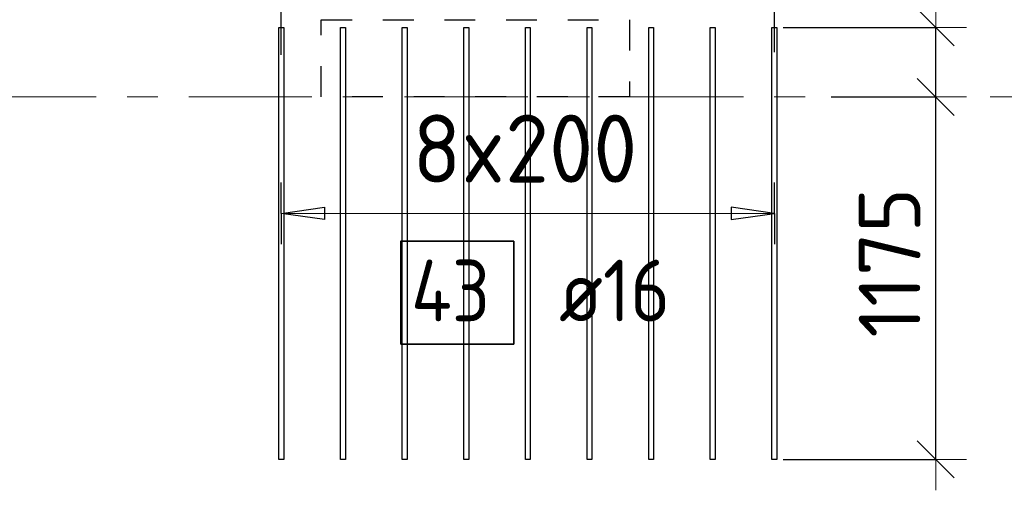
# Model space of a CAD drawing. Header units: metres. Extents: x -38 to 107, y -15 to 21.
# Tile 15 of 133: x 14.32 to 17.52, y 15.13 to 16.65. Entities that reach past the tile are written whole.
import ezdxf

# ---------------------------------------------------------------- set-up
doc = ezdxf.new("R2010")
doc.units = ezdxf.units.M
doc.header["$PDMODE"] = 65
for name, pattern in [('______11', [0.5, 0.4, -0.05, 0, -0.05]), ('______2', [0.0405, 0.03, -0.0105]), ('______5', [1.1, 0.8, -0.1, 0.1, -0.1])]:
    doc.linetypes.add(name, pattern=pattern)
doc.layers.add('XR$2$Осевая линия (1)', color=7, linetype='______5', lineweight=13)
doc.layers.add('XR$4$Размерная линия (1)', color=7, linetype='Continuous', lineweight=13)
doc.layers.add('XR$4$Арм.стержн.Доп. Арм. верхн.зоны У', color=7, linetype='Continuous', lineweight=35, true_color=0x739641)
doc.layers.add('XR$6$Стена_ бетон несущ.', color=7, linetype='Continuous', lineweight=70, true_color=0xb4b496)
doc.styles.add('ISOCPEUR', font='txt')
doc.dimstyles.new('DIMSTYLE_3', dxfattribs={"dimtxt": 0.2, "dimasz": 0.2, "dimexe": 0, "dimexo": 0, "dimgap": 0.1, "dimtad": 2, "dimdec": 0, "dimlfac": 1000, "dimrnd": 5, "dimzin": 12, "dimdsep": 46, "dimtxsty": 'ISOCPEUR', "dimblk1": 'ALL_ML_STRICH', "dimblk2": 'ALL_ML_STRICH', "dimsah": 1, "dimcen": 0, "dimclrd": 7, "dimclre": 256, "dimclrt": 7, "dimadec": 0, "dimazin": 0, "dimtfac": 1, "dimtdec": 0, "dimtix": 1, "dimtmove": 2, "dimatfit": 3, "dimfxl": 0, "dimtzin": 0, "dimlwd": 0, "dimlwe": -3, "dimarcsym": 0})
doc.dimstyles.new('DIMSTYLE_33', dxfattribs={"dimtxt": 0.2, "dimasz": 0.2, "dimexe": 0, "dimexo": 0, "dimgap": 0.1, "dimtad": 2, "dimdec": 0, "dimlfac": 1000, "dimrnd": 5, "dimzin": 12, "dimdsep": 46, "dimtxsty": 'ISOCPEUR', "dimblk1": 'ALL_ML_STRICH', "dimblk2": 'ALL_ML_STRICH', "dimsah": 1, "dimcen": 0, "dimclrd": 7, "dimclre": 256, "dimclrt": 7, "dimadec": 0, "dimazin": 0, "dimtfac": 1, "dimtdec": 0, "dimtix": 1, "dimtmove": 2, "dimatfit": 3, "dimfxl": 0, "dimtvp": 1.2, "dimtzin": 0, "dimlwd": 0, "dimlwe": -3, "dimarcsym": 0})

# ---------------------------------------------------------------- blocks, each defined once
blk = doc.blocks.new('ALL_ML_STRICH')
at = {"color": 0, "linetype": 'ByBlock', "lineweight": -2}
for p, q in [((0, -0.5), (0, 0.5)), ((-0.3, -0.3), (0.3, 0.3)), ((-1, 0), (0.5, 0))]:
    blk.add_line(p, q, dxfattribs=at)
blk = doc.blocks.new('*D315')
at = {"layer": 'DEFPOINTS', "color": 7, "linetype": 'Continuous', "lineweight": 13, "transparency": 33554687}
for p in [(13.1113, 17.1723), (15.1704, 16.5168), (13.1113, 16.4873)]:
    blk.add_point(p, dxfattribs=at)
at = {"layer": 'XR$4$Размерная линия (1)', "color": 9, "linetype": 'Continuous', "lineweight": -2, "true_color": 0xc7c7c7, "transparency": 33554687}
for p, q in [((13.1113, 16.5073), (13.1113, 17.1723)), ((15.1704, 16.5368), (15.1704, 17.1723))]:
    blk.add_line(p, q, dxfattribs=at)
at = {"layer": 'XR$4$Размерная линия (1)', "color": 7, "linetype": 'Continuous', "lineweight": -2, "transparency": 33554687}
blk.add_line((13.1113, 17.1723), (15.1704, 17.1723), dxfattribs=at)
at = {"layer": 'XR$4$Размерная линия (1)', "color": 7, "linetype": 'Continuous', "lineweight": 13, "transparency": 33554687, "xscale": 0.2, "yscale": 0.2, "zscale": 0.2, "rotation": 180}
blk.add_blockref('ALL_ML_STRICH', (13.1113, 17.1723), dxfattribs=at)
at = {"layer": 'XR$4$Размерная линия (1)', "color": 7, "linetype": 'Continuous', "lineweight": 13, "transparency": 33554687, "xscale": 0.2, "yscale": 0.2, "zscale": 0.2}
blk.add_blockref('ALL_ML_STRICH', (15.1704, 17.1723), dxfattribs=at)
at = {"layer": 'XR$4$Размерная линия (1)', "color": 7, "linetype": 'Continuous', "lineweight": 13, "transparency": 33554687, "insert": (14.1508, 17.3223), "char_height": 0.2, "width": 0.8, "attachment_point": 5, "style": 'ISOCPEUR'}
blk.add_mtext('\\A1;{2060}', dxfattribs=at)
blk = doc.blocks.new('*D316')
at = {"layer": 'DEFPOINTS', "color": 7, "linetype": 'Continuous', "lineweight": 13, "transparency": 33554687}
for p in [(15.1704, 17.1723), (15.1704, 16.5168), (16.7704, 16.5249)]:
    blk.add_point(p, dxfattribs=at)
at = {"layer": 'XR$4$Размерная линия (1)', "color": 9, "linetype": 'Continuous', "lineweight": -2, "true_color": 0xc7c7c7, "transparency": 33554687}
for p, q in [((15.1704, 16.5368), (15.1704, 17.1723)), ((16.7704, 16.5449), (16.7704, 17.1723))]:
    blk.add_line(p, q, dxfattribs=at)
at = {"layer": 'XR$4$Размерная линия (1)', "color": 7, "linetype": 'Continuous', "lineweight": -2, "transparency": 33554687}
blk.add_line((15.1704, 17.1723), (16.7704, 17.1723), dxfattribs=at)
at = {"layer": 'XR$4$Размерная линия (1)', "color": 7, "linetype": 'Continuous', "lineweight": 13, "transparency": 33554687, "xscale": 0.2, "yscale": 0.2, "zscale": 0.2, "rotation": 180}
blk.add_blockref('ALL_ML_STRICH', (15.1704, 17.1723), dxfattribs=at)
at = {"layer": 'XR$4$Размерная линия (1)', "color": 7, "linetype": 'Continuous', "lineweight": 13, "transparency": 33554687, "xscale": 0.2, "yscale": 0.2, "zscale": 0.2}
blk.add_blockref('ALL_ML_STRICH', (16.7704, 17.1723), dxfattribs=at)
at = {"layer": 'XR$4$Размерная линия (1)', "color": 7, "linetype": 'Continuous', "lineweight": 13, "transparency": 33554687, "insert": (16.0004, 17.3223), "char_height": 0.2, "width": 0.8, "attachment_point": 5, "style": 'ISOCPEUR'}
blk.add_mtext('\\A1;{1600}', dxfattribs=at)
blk = doc.blocks.new('*D375')
at = {"layer": 'DEFPOINTS', "color": 7, "linetype": 'Continuous', "lineweight": 13, "transparency": 33554687}
for p in [(16.9349, 16.4), (16.7784, 15.2252), (17.2939, 15.2252)]:
    blk.add_point(p, dxfattribs=at)
at = {"layer": 'XR$4$Размерная линия (1)', "color": 9, "linetype": 'Continuous', "lineweight": -2, "true_color": 0xc7c7c7, "transparency": 33554687}
for p, q in [((16.9549, 16.4), (17.2939, 16.4)), ((16.7984, 15.2252), (17.2939, 15.2252))]:
    blk.add_line(p, q, dxfattribs=at)
at = {"layer": 'XR$4$Размерная линия (1)', "color": 7, "linetype": 'Continuous', "lineweight": -2, "transparency": 33554687}
blk.add_line((17.2939, 15.2252), (17.2939, 16.4), dxfattribs=at)
at = {"layer": 'XR$4$Размерная линия (1)', "color": 7, "linetype": 'Continuous', "lineweight": 13, "transparency": 33554687, "xscale": 0.2, "yscale": 0.2, "zscale": 0.2}
for p, rotation in [((17.2939, 16.4), 90), ((17.2939, 15.2252), 270)]:
    blk.add_blockref('ALL_ML_STRICH', p, dxfattribs=dict(at, rotation=rotation))
at = {"layer": 'XR$4$Размерная линия (1)', "color": 7, "linetype": 'Continuous', "lineweight": 13, "transparency": 33554687, "insert": (17.1439, 15.8626), "char_height": 0.2, "width": 0.8, "attachment_point": 5, "rotation": 90, "style": 'ISOCPEUR'}
blk.add_mtext('\\A1;{1175}', dxfattribs=at)
blk = doc.blocks.new('*D376')
at = {"layer": 'DEFPOINTS', "color": 7, "linetype": 'Continuous', "lineweight": 13, "transparency": 33554687}
for p in [(16.7784, 16.6252), (16.9349, 16.4), (17.2939, 16.4)]:
    blk.add_point(p, dxfattribs=at)
at = {"layer": 'XR$4$Размерная линия (1)', "color": 9, "linetype": 'Continuous', "lineweight": -2, "true_color": 0xc7c7c7, "transparency": 33554687}
for p, q in [((16.7984, 16.6252), (17.2939, 16.6252)), ((16.9549, 16.4), (17.2939, 16.4))]:
    blk.add_line(p, q, dxfattribs=at)
at = {"layer": 'XR$4$Размерная линия (1)', "color": 7, "linetype": 'Continuous', "lineweight": -2, "transparency": 33554687}
blk.add_line((17.2939, 16.4), (17.2939, 16.6252), dxfattribs=at)
at = {"layer": 'XR$4$Размерная линия (1)', "color": 7, "linetype": 'Continuous', "lineweight": 13, "transparency": 33554687, "xscale": 0.2, "yscale": 0.2, "zscale": 0.2}
for p, rotation in [((17.2939, 16.6252), 90), ((17.2939, 16.4), 270)]:
    blk.add_blockref('ALL_ML_STRICH', p, dxfattribs=dict(at, rotation=rotation))
at = {"layer": 'XR$4$Размерная линия (1)', "color": 7, "linetype": 'Continuous', "lineweight": 13, "transparency": 33554687, "insert": (17.1449, 16.913), "char_height": 0.2, "width": 0.6, "attachment_point": 5, "rotation": 90, "style": 'ISOCPEUR'}
blk.add_mtext('\\A1;{225}', dxfattribs=at)

msp = doc.modelspace()

# ---------------------------------------------------------------- linework, layer by layer
at = {"layer": 'XR$2$Осевая линия (1)', "color": 253, "linetype": '______11', "lineweight": 13, "true_color": 0xa0a0a0, "transparency": 33554687}
msp.add_line((-2.63, 16.4), (62.6, 16.4), dxfattribs=at)
at = {"layer": 'XR$4$Арм.стержн.Доп. Арм. верхн.зоны У', "color": 253, "linetype": 'Continuous', "lineweight": -3, "true_color": 0xa0a0a0, "transparency": 33554687}
for p, q in [((15.1704, 16.0225), (15.1704, 16.1225)), ((16.7704, 16.0225), (16.7704, 16.1225)), ((15.1704, 16.0225), (15.1704, 15.9225)), ((16.7704, 16.0225), (16.7704, 15.9225))]:
    msp.add_line(p, q, dxfattribs=at)
at = {"layer": 'XR$4$Арм.стержн.Доп. Арм. верхн.зоны У', "color": 7, "linetype": 'Continuous', "lineweight": 25, "transparency": 33554687}
for p, q in [((15.1704, 16.0225), (15.3104, 16.0425)), ((15.3104, 16.0425), (15.3104, 16.0025)), ((16.7704, 16.0225), (16.6304, 16.0425)), ((16.6304, 16.0425), (16.6304, 16.0025)), ((15.3104, 16.0025), (15.1704, 16.0225)), ((16.6304, 16.0025), (16.7704, 16.0225))]:
    msp.add_line(p, q, dxfattribs=at)
at = {"layer": 'XR$4$Арм.стержн.Доп. Арм. верхн.зоны У', "color": 7, "linetype": 'Continuous', "lineweight": 13, "transparency": 33554687}
for p, q in [((15.1704, 16.0225), (15.1704, 16.0225)), ((16.7704, 16.0225), (16.7704, 16.0225))]:
    msp.add_line(p, q, dxfattribs=at)
at = {"layer": 'XR$4$Арм.стержн.Доп. Арм. верхн.зоны У', "color": 7, "linetype": 'Continuous', "lineweight": 25, "transparency": 33554687}
for points in [[(15.1784, 16.6252), (15.1784, 15.2252), (15.1624, 15.2252), (15.1624, 16.6252), (15.1784, 16.6252)], [(15.3784, 16.6252), (15.3784, 15.2252), (15.3624, 15.2252), (15.3624, 16.6252), (15.3784, 16.6252)], [(15.5784, 16.6252), (15.5784, 15.2252), (15.5624, 15.2252), (15.5624, 16.6252), (15.5784, 16.6252)], [(15.7784, 16.6252), (15.7784, 15.2252), (15.7624, 15.2252), (15.7624, 16.6252), (15.7784, 16.6252)], [(15.9784, 16.6252), (15.9784, 15.2252), (15.9624, 15.2252), (15.9624, 16.6252), (15.9784, 16.6252)], [(16.1784, 16.6252), (16.1784, 15.2252), (16.1624, 15.2252), (16.1624, 16.6252), (16.1784, 16.6252)], [(16.3784, 16.6252), (16.3784, 15.2252), (16.3624, 15.2252), (16.3624, 16.6252), (16.3784, 16.6252)], [(16.5784, 16.6252), (16.5784, 15.2252), (16.5624, 15.2252), (16.5624, 16.6252), (16.5784, 16.6252)], [(16.7784, 16.6252), (16.7784, 15.2252), (16.7624, 15.2252), (16.7624, 16.6252), (16.7784, 16.6252)]]:
    msp.add_lwpolyline(points, dxfattribs=at)
at = {"layer": 'XR$4$Арм.стержн.Доп. Арм. верхн.зоны У', "color": 7, "linetype": 'Continuous', "lineweight": 13, "transparency": 33554687}
msp.add_lwpolyline([(15.1704, 16.0225), (15.3974, 16.0225), (15.3974, 16.0225), (16.7704, 16.0225)], dxfattribs=at)
at = {"layer": 'XR$4$Арм.стержн.Доп. Арм. верхн.зоны У', "color": 7, "linetype": 'Continuous', "lineweight": 35, "transparency": 33554687}
msp.add_lwpolyline([(15.5582, 15.5992), (15.9249, 15.5992), (15.9249, 15.9325), (15.5582, 15.9325), (15.5582, 15.5992)], dxfattribs=at)
at = {"layer": 'XR$6$Стена_ бетон несущ.', "color": 253, "linetype": '______2', "lineweight": -3, "true_color": 0xa0a0a0, "transparency": 33554687}
msp.add_lwpolyline([(15.3, 16.65), (16.3, 16.65), (16.3, 16.4), (15.3, 16.4), (15.3, 16.65)], close=True, dxfattribs=at)

# ---------------------------------------------------------------- texts
at = {"layer": 'XR$4$Арм.стержн.Доп. Арм. верхн.зоны У', "color": 7, "linetype": 'Continuous', "lineweight": 13, "transparency": 33554687, "insert": (15.5964, 16.1225), "char_height": 0.22, "width": 0.873359, "attachment_point": 7, "style": 'ISOCPEUR'}
msp.add_mtext('\\W0.95;8x200', dxfattribs=at)
at = {"layer": 'XR$4$Арм.стержн.Доп. Арм. верхн.зоны У', "color": 7, "linetype": 'Continuous', "lineweight": 25, "transparency": 33554687, "char_height": 0.2, "attachment_point": 7, "style": 'ISOCPEUR'}
for s, insert, width in [('\\W0.88;43', (15.5916, 15.6725), 0.387995), ('\\W0.89; ø16 ', (15.9582, 15.6725), 0.749105)]:
    msp.add_mtext(s, dxfattribs=dict(at, insert=insert, width=width))

# ---------------------------------------------------------------- dimensions: what is measured, and where the dimension line sits
at = {"layer": 'XR$4$Размерная линия (1)', "color": 7, "linetype": 'Continuous', "lineweight": 13, "transparency": 33554687}
for base, p1, p2, picture, middle in [((15.1704, 17.1723), (13.1113, 16.5073), (15.1704, 16.5368), '*D315', (14.1508, 17.3223)), ((16.7704, 17.1723), (15.1704, 16.5368), (16.7704, 16.5449), '*D316', (16.0004, 17.3223))]:
    dim = msp.add_linear_dim(base=base, p1=p1, p2=p2, dimstyle='DIMSTYLE_3', override={"dimpost": '<>', "dimclrd": 7, "dimclre": 9, "dimclrt": 7, "dimlwd": 0, "dimlwe": 65533}, dxfattribs=at)
    dim.commit()
    dim.dimension.update_dxf_attribs({"geometry": picture, "text_midpoint": middle, "dimtype": 160})
for base, p1, p2, dimstyle, picture, middle in [((17.2939, 16.6252), (16.9549, 16.4), (16.7984, 16.6252), 'DIMSTYLE_33', '*D376', (17.1449, 16.913)), ((17.2939, 16.4), (16.7984, 15.2252), (16.9549, 16.4), 'DIMSTYLE_3', '*D375', (17.1439, 15.8626))]:
    dim = msp.add_linear_dim(base=base, p1=p1, p2=p2, angle=90, dimstyle=dimstyle, override={"dimpost": '<>', "dimclrd": 7, "dimclre": 9, "dimclrt": 7, "dimlwd": 0, "dimlwe": 65533}, dxfattribs=at)
    dim.commit()
    dim.dimension.update_dxf_attribs({"geometry": picture, "text_midpoint": middle, "dimtype": 160})

doc.saveas('drawing.dxf')
